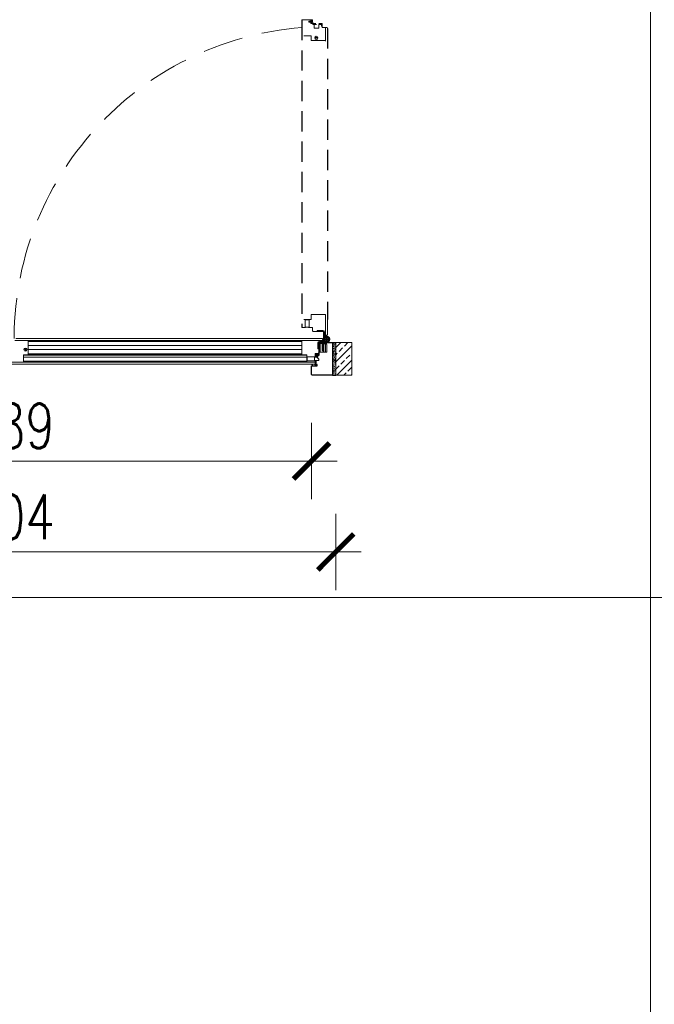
# Model space of a CAD drawing. Header units: millimetres. Extents: x 23192 to 149900, y -396339 to -79279.
# Tile 55 of 136: x 69139 to 69338, y -210744 to -210436. Entities that reach past the tile are written whole.
import ezdxf

# ---------------------------------------------------------------- set-up
doc = ezdxf.new("R2010")
doc.units = ezdxf.units.MM
for name, pattern in [('DASHDOT', [25.4, 12.7, -6.35, 0, -6.35]), ('DASHED', [19.05, 12.7, -6.35]), ('HIDDENX2', [19.05, 12.7, -6.35])]:
    doc.linetypes.add(name, pattern=pattern)
doc.layers.get('0').update_dxf_attribs({"lineweight": 0})
for name, color, linetype, lineweight in [('! Ślusarka opisy', 2, 'Continuous', 15), ('0_LEGENDA', 7, 'Continuous', 13), ('Drzwi - hatch', 8, 'Continuous', 5), ('Drzwi KRAWĘDZIE', 7, 'Continuous', 20), ('Drzwi Kreskowanie', 252, 'Continuous', 5)]:
    doc.layers.add(name, color=color, linetype=linetype, lineweight=lineweight)
for name, color, linetype in [('Drzwi PRZER-DUŻA', 240, 'DASHED'), ('GRUBA', 4, 'Continuous'), ('GRUBA-2', 210, 'Continuous'), ('POMOCN-2', 13, 'Continuous'), ('SYMETRIA-DASHDOT', 6, 'DASHDOT')]:
    doc.layers.add(name, color=color, linetype=linetype)
doc.styles.add('SIMPLEX', font='simplex.shx', dxfattribs={"width": 0.77})
doc.dimstyles.new('OL PB 200', dxfattribs={"dimscale": 4, "dimtxt": 3.5, "dimasz": 0.2, "dimexe": 10, "dimexo": 10, "dimgap": 1, "dimtad": 1, "dimdec": 1, "dimrnd": 0.5, "dimzin": 9, "dimdsep": 46, "dimtxsty": 'SIMPLEX', "dimblk": 'thick_MSz', "dimcen": 0.1, "dimdle": 8, "dimse1": 1, "dimse2": 1, "dimclrd": 256, "dimclre": 256, "dimclrt": 3, "dimadec": 1, "dimazin": 2, "dimtfac": 1, "dimtdec": 1, "dimtix": 1, "dimtofl": 0, "dimtmove": 2, "dimatfit": 3, "dimldrblk": 'thick_MSz', "dimfxl": 10, "dimfxlon": 1, "dimtolj": 1, "dimlwd": -1, "dimlwe": -1, "dimarcsym": 0})

# ---------------------------------------------------------------- blocks, each defined once
blk = doc.blocks.new('thick_MSz')
for p, q in [((0, 15), (0, -15)), ((-10, 0), (10, 0))]:
    blk.add_line(p, q)
at = {"const_width": 2, "elevation": 2}
blk.add_lwpolyline([(-7.07, -7.07), (7.07, 7.07)], dxfattribs=at)
blk = doc.blocks.new('*D176')
at = {"layer": '0_LEGENDA', "transparency": 16777216}
blk.add_line((69042.89, -210574.06), (69230.09, -210574.06), dxfattribs=at)
at = {"layer": 'DEFPOINTS', "color": 0, "transparency": 16777216}
for p in [(69042.09, -210545.53), (69230.89, -210545.53), (69230.89, -210574.06)]:
    blk.add_point(p, dxfattribs=at)
at = {"layer": '0_LEGENDA', "transparency": 16777216, "xscale": 0.8, "yscale": 0.8, "zscale": 0.8, "rotation": 180}
blk.add_blockref('thick_MSz', (69042.09, -210574.06), dxfattribs=at)
at = {"layer": '0_LEGENDA', "transparency": 16777216, "xscale": 0.8, "yscale": 0.8, "zscale": 0.8}
blk.add_blockref('thick_MSz', (69230.89, -210574.06), dxfattribs=at)
at = {"layer": '0_LEGENDA', "color": 3, "transparency": 16777216, "insert": (69136.49, -210563.06), "char_height": 14, "attachment_point": 5, "style": 'SIMPLEX'}
blk.add_mtext('\\A1;189', dxfattribs=at)
blk = doc.blocks.new('*D177')
at = {"layer": '0_LEGENDA', "transparency": 16777216}
blk.add_line((69035.29, -210602.57), (69237.69, -210602.57), dxfattribs=at)
at = {"layer": 'DEFPOINTS', "color": 0, "transparency": 16777216}
for p in [(69034.49, -210547.14), (69238.49, -210547.14), (69238.49, -210602.57)]:
    blk.add_point(p, dxfattribs=at)
at = {"layer": '0_LEGENDA', "transparency": 16777216, "xscale": 0.8, "yscale": 0.8, "zscale": 0.8, "rotation": 180}
blk.add_blockref('thick_MSz', (69034.49, -210602.57), dxfattribs=at)
at = {"layer": '0_LEGENDA', "transparency": 16777216, "xscale": 0.8, "yscale": 0.8, "zscale": 0.8}
blk.add_blockref('thick_MSz', (69238.49, -210602.57), dxfattribs=at)
at = {"layer": '0_LEGENDA', "color": 3, "transparency": 16777216, "insert": (69136.49, -210591.57), "char_height": 14, "attachment_point": 5, "style": 'SIMPLEX'}
blk.add_mtext('\\A1;204', dxfattribs=at)

msp = doc.modelspace()

# ---------------------------------------------------------------- hatches: boundary and pattern name
at = {"layer": 'Drzwi - hatch'}
h = msp.add_hatch(dxfattribs=at)
h.set_pattern_fill('AR-CONC', color=256, scale=0.003, angle=180)
h.set_pattern_definition([(230, (67968.86474, -206261.44695), (-0.546554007, 0.047817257), [0.05715, -0.62865]), (175, (67968.86474, -206261.44695), (0.105730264, -0.573170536), [0.04572, -0.50292175]), (280.451445, (67968.8192, -206261.44296), (-0.44082374, -0.525353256), [0.048570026, -0.534270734]), (226.1842, (67968.86474, -206261.59935), (-0.81323712, 0.12612698), [0.085725, -0.942975]), (276.635558, (67968.797, -206261.5888), (-0.7122124, -0.74227837), [0.07285507, -0.80140682]), (171.184151, (67968.8647, -206261.59935), (-0.7122124, -0.74227837), [0.0685799, -0.7543792]), (201, (67968.78854, -206261.56125), (-0.454843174, 0.306795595), [0.05715, -0.62865]), (146, (67968.78854, -206261.56125), (-0.185406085, -0.5525639), [0.04572, -0.50292]), (251.451445, (67968.75064, -206261.5357), (-0.64024926, -0.245768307), [0.048570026, -0.53426981]), (217.5, (67968.86474, -206261.44695), (-0.00926581, -0.253665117), [0, -0.496824, 0, -0.51054, 0, -0.504825]), (187.5, (67968.86474, -206261.44695), (-0.200458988, -0.300541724), [0, -0.291084, 0, -0.485394, 0, -0.192405]), (147.5, (67969.03466, -206261.44695), (-0.4067717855, 0.017186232), [0, -0.1905, 0, -0.59436, 0, -0.78867]), (137.5, (67969.11086, -206261.44695), (-0.444387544, -0.076279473), [0, -0.24765, 0, -0.394716, 0, -0.56007])])
h.paths.add_polyline_path([(69238.493, -210546.937), (69237.493, -210546.937), (69237.493, -210536.937), (69238.493, -210536.937)])
h = msp.add_hatch(dxfattribs=at)
h.set_pattern_fill('ANSI33', color=256, scale=0.5, angle=180)
h.set_pattern_definition([(225, (68972.912, -206520.485), (2.245064, -2.245064), []), (225, (68970.667, -206520.485), (2.245064, -2.245064), [1.5875, -0.79375])])
h.paths.add_polyline_path([(69243.493, -210547.137), (69243.493, -210536.937), (69238.493, -210536.937), (69238.493, -210547.137)])
at = {"layer": 'Drzwi Kreskowanie'}
h = msp.add_hatch(dxfattribs=at)
h.set_pattern_fill('ANSI37', color=256, scale=0.05, angle=450, style=0)
h.set_pattern_definition([(225, (68548.09323, -204538.87423), (-0.1122532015, 0.1122532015), []), (135, (68548.09323, -204538.87423), (0.1122532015, 0.1122532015), [])])
h.paths.add_polyline_path([(69233.343, -210539.437), (69233.543, -210539.437), (69233.543, -210538.437), (69233.343, -210538.437)])
h = msp.add_hatch(dxfattribs=at)
h.set_pattern_fill('ANSI37', color=256, scale=0.05, angle=450, style=0)
h.set_pattern_definition([(135, (67127.3771, -206521.41694), (-0.1122532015, -0.1122532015), []), (225, (67127.3771, -206521.41694), (0.1122532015, -0.1122532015), [])])
h.paths.add_polyline_path([(69232.148, -210543.337), (69232.348, -210543.337), (69232.348, -210542.537), (69232.298, -210542.537), (69232.298, -210542.837), (69232.148, -210542.837)])

# ---------------------------------------------------------------- linework, layer by layer
at = {"layer": '! Ślusarka opisy', "linetype": 'HIDDENX2'}
msp.add_arc((69235.643, -210535.887), 98.075, 94.53231, 180.93925, dxfattribs=at)
for p, q in [((69227.993, -210435.687), (69230.593, -210435.687)), ((69230.693, -210436.887), (69230.693, -210435.687)), ((69230.693, -210436.887), (69232.212, -210436.887)), ((69233.147, -210436.887), (69234.193, -210436.887)), ((69234.193, -210438.087), (69234.193, -210437.087)), ((69234.193, -210437.737), (69234.193, -210438.087)), ((69234.193, -210438.087), (69235.573, -210438.087)), ((69234.193, -210438.087), (69235.573, -210438.087)), ((69235.293, -210438.087), (69235.293, -210442.437)), ((69138.163, -210535.637), (69229.393, -210535.637)), ((69137.843, -210536.237), (69142.193, -210536.237)), ((69234.393, -210536.237), (69137.843, -210536.237)), ((69135.443, -210543.037), (69231.993, -210543.037)), ((69135.543, -210543.637), (69231.893, -210543.637))]:
    msp.add_line(p, q)
at = {"ltscale": 0.2}
for p, q in [((69141.993, -210540.437), (69227.893, -210540.436)), ((69141.993, -210540.737), (69228.393, -210540.737))]:
    msp.add_line(p, q, dxfattribs=at)
for points in [[(69235.293, -210440.737), (69235.293, -210440.737), (69235.293, -210442.237), (69230.793, -210442.237), (69230.793, -210440.737), (69228.493, -210440.737)], [(69235.293, -210534.637), (69235.293, -210528.137), (69230.793, -210528.137), (69230.793, -210529.637), (69228.493, -210529.637)], [(69140.493, -210536.237), (69140.493, -210536.237), (69141.993, -210536.237), (69141.993, -210540.737), (69140.493, -210540.737), (69140.493, -210543.037)], [(69234.393, -210536.237), (69227.893, -210536.237), (69227.893, -210540.737), (69229.393, -210540.737), (69229.393, -210543.037)]]:
    msp.add_lwpolyline(points)
for points in [[(69234.993, -210534.637), (69235.573, -210534.637, 0.4142136), (69235.893, -210534.317), (69235.893, -210529.637)], [(69227.893, -210532.137, 0.4142136), (69227.993, -210532.237), (69228.993, -210532.237)], [(69229.993, -210532.237), (69231.193, -210532.237), (69231.193, -210533.117, 0.4142136), (69231.513, -210533.437), (69232.693, -210533.437)], [(69234.393, -210536.537), (69234.393, -210535.957, 0.4142136), (69234.073, -210535.637), (69229.393, -210535.637)], [(69231.993, -210541.537), (69231.993, -210540.337), (69232.873, -210540.337, 0.4142136), (69233.193, -210540.017), (69233.193, -210538.837)], [(69231.893, -210543.637, 0.4142136), (69231.993, -210543.537), (69231.993, -210542.537)]]:
    msp.add_lwpolyline(points, format="xyb")
msp.add_lwpolyline([(69140.493, -210540.887), (69229.393, -210540.886)], dxfattribs=at)
for centre in [(69232.393, -210441.387), (69141.143, -210539.137)]:
    msp.add_circle(centre, 0.5)
for centre, radius, start, end in [((69227.993, -210435.787), 0.1, 90, 179.99979), ((69235.573, -210438.407), 0.32, 0, 90)]:
    msp.add_arc(centre, radius, start, end)
at = {"layer": '0_LEGENDA', "linetype": 'ByBlock', "ltscale": 5}
for p, q in [((69337.272, -211346.755), (69337.272, -210174.457)), ((67487.721, -210616.853), (76925.314, -210616.848))]:
    msp.add_line(p, q, dxfattribs=at)
at = {"layer": 'Drzwi KRAWĘDZIE'}
for p, q in [((69230.082, -210436.316), (69230.082, -210436.249)), ((69230.153, -210436.131), (69230.084, -210436.244)), ((69230.084, -210436.322), (69230.165, -210436.442)), ((69230.256, -210436.126), (69230.162, -210436.126)), ((69230.278, -210436.447), (69230.174, -210436.447)), ((69230.204, -210436.196), (69230.264, -210436.144)), ((69230.361, -210436.188), (69230.204, -210436.196)), ((69230.283, -210436.43), (69230.204, -210436.353)), ((69230.204, -210436.353), (69230.353, -210436.359)), ((69230.353, -210436.359), (69230.423, -210436.444)), ((69230.427, -210436.129), (69230.361, -210436.188)), ((69230.517, -210436.447), (69230.431, -210436.447)), ((69230.494, -210436.127), (69230.434, -210436.127)), ((69230.454, -210436.205), (69230.502, -210436.145)), ((69230.693, -210436.205), (69230.454, -210436.205)), ((69230.524, -210436.428), (69230.454, -210436.362)), ((69230.454, -210436.362), (69230.693, -210436.362)), ((69230.693, -210436.205), (69230.693, -210435.741)), ((69230.693, -210436.757), (69230.693, -210436.362)), ((69230.693, -210436.447), (69230.693, -210436.757)), ((69230.732, -210436.8), (69231.573, -210436.887)), ((69230.792, -210435.687), (69230.747, -210435.687)), ((69230.792, -210436.689), (69230.792, -210435.799)), ((69230.811, -210436.71), (69231.027, -210436.733)), ((69230.875, -210435.883), (69230.812, -210435.793)), ((69230.903, -210435.827), (69230.839, -210435.715)), ((69230.946, -210436.479), (69230.946, -210436.486)), ((69230.949, -210436.47), (69231.043, -210436.308)), ((69231.044, -210436.591), (69230.952, -210436.499)), ((69231.126, -210435.693), (69230.977, -210435.839)), ((69231.015, -210436.458), (69231.03, -210436.42)), ((69231.123, -210435.788), (69231.017, -210435.89)), ((69231.102, -210436.57), (69231.021, -210436.489)), ((69231.03, -210436.42), (69231.072, -210436.333)), ((69231.051, -210436.711), (69231.051, -210436.607)), ((69231.052, -210436.279), (69231.052, -210436.078)), ((69231.07, -210436.06), (69231.095, -210436.06)), ((69231.072, -210436.333), (69231.094, -210436.295)), ((69231.1, -210436.273), (69231.1, -210436.124)), ((69231.102, -210436.57), (69231.102, -210436.682)), ((69231.117, -210436.118), (69231.116, -210436.118)), ((69231.123, -210436.042), (69231.123, -210435.788)), ((69231.123, -210436.124), (69231.123, -210436.374)), ((69231.584, -210436.788), (69231.132, -210436.718)), ((69231.158, -210436.409), (69231.158, -210436.409)), ((69231.193, -210436.373), (69231.193, -210435.713)), ((69231.193, -210436.374), (69231.193, -210435.713)), ((69231.293, -210436.882), (69231.293, -210437.182)), ((69232.421, -210437.182), (69231.293, -210437.182)), ((69231.293, -210437.182), (69232.358, -210437.182)), ((69231.621, -210436.83), (69231.621, -210436.844)), ((69231.693, -210437.182), (69231.693, -210438.382)), ((69231.793, -210436.887), (69231.793, -210437.182)), ((69234.013, -210437.182), (69233.147, -210437.182)), ((69233.192, -210437.182), (69233.192, -210438.382)), ((69233.192, -210438.382), (69231.693, -210438.382)), ((69228.883, -210529.737), (69230.103, -210529.737)), ((69232.693, -210533.137), (69232.693, -210533.437)), ((69232.693, -210533.137), (69234.493, -210533.137)), ((69232.693, -210533.437), (69234.493, -210533.437)), ((69234.693, -210535.887), (69234.693, -210533.637)), ((69234.693, -210535.887), (69234.693, -210536.537)), ((69234.993, -210535.887), (69234.993, -210533.637)), ((69235.643, -210534.937), (69234.993, -210534.937)), ((69235.079, -210535.237), (69234.993, -210535.237)), ((69235.043, -210535.15), (69235.165, -210535.446)), ((69235.393, -210535.837), (69235.556, -210535.837)), ((69235.393, -210535.937), (69235.393, -210535.837)), ((69235.393, -210535.837), (69235.556, -210535.837)), ((69235.393, -210535.937), (69235.393, -210535.837)), ((69235.556, -210535.937), (69235.393, -210535.937)), ((69235.556, -210535.937), (69235.393, -210535.937)), ((69235.593, -210535.8), (69235.593, -210535.637)), ((69235.593, -210535.637), (69235.693, -210535.637)), ((69235.593, -210535.637), (69235.693, -210535.637)), ((69235.593, -210535.8), (69235.593, -210535.637)), ((69235.593, -210536.137), (69235.593, -210535.974)), ((69235.593, -210536.137), (69235.593, -210535.974)), ((69235.693, -210535.637), (69235.693, -210535.8)), ((69235.693, -210535.637), (69235.693, -210535.8)), ((69235.693, -210535.974), (69235.693, -210536.137)), ((69235.693, -210535.974), (69235.693, -210536.137)), ((69235.73, -210535.837), (69235.893, -210535.837)), ((69235.73, -210535.837), (69235.893, -210535.837)), ((69235.893, -210535.937), (69235.73, -210535.937)), ((69235.893, -210535.937), (69235.73, -210535.937)), ((69235.893, -210535.837), (69235.893, -210535.937)), ((69235.893, -210535.837), (69235.893, -210535.937)), ((69141.993, -210536.537), (69227.893, -210536.537)), ((69141.993, -210537.837), (69227.893, -210537.837)), ((69141.993, -210539.137), (69227.893, -210539.137)), ((69232.893, -210538.837), (69232.893, -210537.037)), ((69232.893, -210538.837), (69233.193, -210538.837)), ((69233.193, -210538.837), (69233.193, -210537.037)), ((69235.643, -210536.537), (69233.393, -210536.537)), ((69235.643, -210536.837), (69233.393, -210536.837)), ((69233.593, -210539.937), (69233.593, -210537.434)), ((69235.593, -210537.237), (69233.79, -210537.237)), ((69234.193, -210537.313), (69234.493, -210537.313)), ((69234.193, -210537.313), (69234.193, -210539.393)), ((69234.493, -210537.237), (69234.493, -210539.637)), ((69234.793, -210537.237), (69234.793, -210539.637)), ((69234.793, -210537.313), (69234.793, -210539.937)), ((69234.793, -210537.313), (69235.293, -210537.313)), ((69234.906, -210536.487), (69235.202, -210536.365)), ((69234.993, -210536.451), (69234.993, -210536.537)), ((69235.293, -210537.313), (69235.293, -210539.937)), ((69235.693, -210536.137), (69235.593, -210536.137)), ((69235.693, -210536.137), (69235.593, -210536.137)), ((69235.593, -210536.937), (69235.593, -210537.537)), ((69235.593, -210537.537), (69235.743, -210537.537)), ((69235.743, -210537.537), (69235.743, -210539.937)), ((69229.393, -210541.487), (69140.493, -210541.487)), ((69229.493, -210542.647), (69229.493, -210541.427)), ((69232.094, -210540.366), (69232.094, -210540.383)), ((69232.098, -210540.738), (69232.098, -210540.783)), ((69232.098, -210541.537), (69232.098, -210541.237)), ((69232.098, -210541.237), (69232.298, -210541.237)), ((69232.098, -210541.437), (69232.298, -210541.437)), ((69232.103, -210540.404), (69232.25, -210540.553)), ((69232.784, -210540.337), (69232.123, -210540.337)), ((69232.237, -210540.627), (69232.125, -210540.691)), ((69232.616, -210540.837), (69232.152, -210540.837)), ((69232.198, -210540.407), (69232.301, -210540.513)), ((69232.452, -210540.407), (69232.198, -210540.407)), ((69232.294, -210540.655), (69232.203, -210540.718)), ((69233.099, -210540.738), (69232.209, -210540.738)), ((69232.298, -210541.537), (69232.298, -210541.237)), ((69232.47, -210540.46), (69232.47, -210540.435)), ((69232.69, -210540.478), (69232.488, -210540.478)), ((69232.528, -210540.413), (69232.528, -210540.414)), ((69232.534, -210540.407), (69232.784, -210540.407)), ((69232.684, -210540.43), (69232.534, -210540.43)), ((69232.536, -210541.274), (69232.536, -210541.368)), ((69232.537, -210541.036), (69232.537, -210541.096)), ((69232.54, -210541.103), (69232.598, -210541.169)), ((69232.541, -210541.377), (69232.654, -210541.446)), ((69232.616, -210541.076), (69232.555, -210541.028)), ((69232.607, -210541.326), (69232.555, -210541.266)), ((69232.598, -210541.169), (69232.607, -210541.326)), ((69232.616, -210540.837), (69232.616, -210541.076)), ((69232.727, -210541.448), (69232.66, -210541.448)), ((69232.744, -210540.458), (69232.706, -210540.436)), ((69232.881, -210540.581), (69232.719, -210540.487)), ((69232.733, -210541.446), (69232.853, -210541.365)), ((69232.831, -210540.5), (69232.744, -210540.458)), ((69232.764, -210541.326), (69232.77, -210541.177)), ((69232.841, -210541.247), (69232.764, -210541.326)), ((69232.77, -210541.177), (69232.854, -210541.107)), ((69232.773, -210541.076), (69232.773, -210540.837)), ((69233.167, -210540.837), (69232.773, -210540.837)), ((69232.839, -210541.006), (69232.773, -210541.076)), ((69232.819, -210540.372), (69232.819, -210540.372)), ((69232.868, -210540.515), (69232.831, -210540.5)), ((69232.857, -210541.252), (69232.857, -210541.356)), ((69232.858, -210540.837), (69233.167, -210540.837)), ((69232.858, -210541.013), (69232.858, -210541.099)), ((69232.89, -210540.584), (69232.897, -210540.584)), ((69232.981, -210540.428), (69232.9, -210540.509)), ((69233.002, -210540.486), (69232.91, -210540.578)), ((69232.981, -210540.428), (69233.092, -210540.428)), ((69233.122, -210540.479), (69233.018, -210540.479)), ((69233.121, -210540.719), (69233.143, -210540.503)), ((69233.198, -210539.946), (69233.128, -210540.398)), ((69233.21, -210540.798), (69233.298, -210539.957)), ((69233.241, -210539.909), (69233.255, -210539.909)), ((69235.743, -210539.937), (69233.293, -210539.937)), ((69234.193, -210539.393), (69234.493, -210539.393)), ((69234.493, -210539.637), (69234.793, -210539.637)), ((69234.793, -210539.937), (69235.293, -210539.937)), ((69229.393, -210542.737), (69140.493, -210542.737)), ((69230.993, -210543.828), (69230.993, -210543.637)), ((69231.176, -210544.004), (69230.993, -210543.828)), ((69230.993, -210544.237), (69231.176, -210544.004)), ((69232.693, -210544.237), (69230.993, -210544.237)), ((69231.008, -210543.637), (69231.038, -210543.768)), ((69231.244, -210543.999), (69231.048, -210543.821)), ((69231.096, -210544.187), (69231.244, -210543.999)), ((69231.468, -210544.187), (69231.096, -210544.187)), ((69231.468, -210544.187), (69231.096, -210544.187)), ((69232.254, -210544.047), (69231.468, -210544.187)), ((69232.254, -210544.047), (69231.468, -210544.187)), ((69232.306, -210544.089), (69231.753, -210544.187)), ((69232.306, -210544.089), (69231.753, -210544.187)), ((69232.297, -210544.187), (69231.753, -210544.187)), ((69232.297, -210544.187), (69231.753, -210544.187)), ((69232.121, -210543.887), (69232.061, -210543.876)), ((69232.098, -210542.537), (69232.098, -210542.837)), ((69232.098, -210542.637), (69232.298, -210542.637)), ((69232.098, -210542.837), (69232.298, -210542.837)), ((69232.254, -210544.047), (69232.121, -210543.887)), ((69232.31, -210544.037), (69232.144, -210543.837)), ((69232.306, -210544.089), (69232.297, -210544.187)), ((69232.306, -210544.089), (69232.297, -210544.187)), ((69232.298, -210542.537), (69232.298, -210542.837)), ((69232.328, -210543.837), (69232.31, -210544.037)), ((69232.378, -210543.841), (69232.348, -210544.187)), ((69232.643, -210544.187), (69232.348, -210544.187)), ((69232.643, -210544.187), (69232.348, -210544.187)), ((69232.643, -210543.837), (69232.643, -210544.187))]:
    msp.add_line(p, q, dxfattribs=at)
for points in [[(69233.743, -210436.887), (69234.193, -210436.887), (69234.193, -210437.737), (69234.013, -210437.737), (69234.013, -210437.182)], [(69233.593, -210539.937), (69233.293, -210539.937), (69233.293, -210536.937), (69235.593, -210536.937), (69235.593, -210537.237)], [(69232.148, -210542.837), (69232.148, -210543.337), (69232.348, -210543.337), (69232.348, -210542.537)]]:
    msp.add_lwpolyline(points, dxfattribs=at)
for points in [[(69230.103, -210529.737), (69230.103, -210532.037), (69228.883, -210532.037), (69228.883, -210529.737), (69228.983, -210529.637), (69230.003, -210529.637)], [(69233.543, -210538.437), (69233.343, -210538.437), (69233.343, -210539.437), (69233.543, -210539.437)], [(69243.493, -210536.937), (69238.493, -210536.937), (69238.493, -210547.137), (69243.493, -210547.137)], [(69229.493, -210541.427), (69231.793, -210541.427), (69231.793, -210542.647), (69229.493, -210542.647), (69229.393, -210542.547), (69229.393, -210541.527)], [(69231.793, -210541.537), (69232.593, -210541.537), (69233.193, -210542.137), (69233.193, -210542.537), (69231.793, -210542.537)]]:
    msp.add_lwpolyline(points, close=True, dxfattribs=at)
msp.add_circle((69235.643, -210535.887), 0.6, dxfattribs=at)
msp.add_circle((69235.643, -210535.887), 0.6, dxfattribs=at)
for centre, radius, start, end in [((69230.093, -210436.249), 0.0108, 147.83568, 180), ((69230.093, -210436.316), 0.0108, 180, 214.10849), ((69230.162, -210436.137), 0.0108, 90, 147.83568), ((69230.174, -210436.436), 0.0108, 214.10849, 270), ((69230.256, -210436.137), 0.0108, 317.87426, 90), ((69230.274, -210436.436), 0.0112, 289.68235, 32.81299), ((69230.431, -210436.436), 0.0108, 221.62168, 270), ((69230.434, -210436.137), 0.0108, 90, 131.09359), ((69230.494, -210436.137), 0.0108, 317.3652, 90), ((69230.517, -210436.436), 0.0108, 270, 47.40765), ((69230.747, -210435.741), 0.0542, 90, 180), ((69230.736, -210436.757), 0.0434, 180, 264.06012), ((69230.792, -210435.741), 0.0542, 29.50127, 90), ((69230.803, -210435.799), 0.0108, 35.17592, 180), ((69230.814, -210436.689), 0.0217, 180, 264.06012), ((69230.948, -210435.838), 0.0858, 211.7271, 322.76557), ((69230.945, -210435.801), 0.0496, 211.7271, 322.76557), ((69230.964, -210436.479), 0.0181, 149.91702, 180), ((69230.964, -210436.486), 0.0181, 180, 224.98805), ((69231.041, -210436.469), 0.0289, 157.1749, 224.98805), ((69231.029, -210436.711), 0.0217, 264.06012, 359.80544), ((69231.022, -210436.611), 0.0294, 7.56548, 48.0692), ((69230.981, -210436.271), 0.0716, 329.187, 353.94587), ((69231.07, -210436.078), 0.0181, 90, 180), ((69231.057, -210436.273), 0.0434, 329.91702, 0), ((69231.096, -210436.031), 0.029, 267.58601, 337.95898), ((69231.115, -210436.139), 0.0216, 87.29636, 134.37699), ((69231.138, -210436.682), 0.0361, 180, 261.18957), ((69231.117, -210436.124), 0.00614, 0, 90), ((69231.158, -210436.374), 0.0351, 180, 270), ((69231.147, -210435.713), 0.0289, 90, 136.05357), ((69231.158, -210436.374), 0.0351, 270, 0), ((69231.577, -210436.844), 0.0434, 264.06012, 0), ((69231.577, -210436.83), 0.0434, 0, 81.18957), ((69234.493, -210533.637), 0.5, 0, 90), ((69234.493, -210533.637), 0.2, 0, 90), ((69235.643, -210535.887), 0.95, 180, 129.15831), ((69235.643, -210535.887), 0.95, 180, 129.15831), ((69235.643, -210535.887), 0.95, 270, 219.15831), ((69235.643, -210535.887), 0.95, 270, 219.15831), ((69235.643, -210535.887), 0.65, 180, 137.29129), ((69235.643, -210535.887), 0.65, 270, 227.29129), ((69235.643, -210535.887), 0.1, 120, 150), ((69235.643, -210535.887), 0.1, 120, 150), ((69235.643, -210535.887), 0.1, 210, 240), ((69235.643, -210535.887), 0.1, 210, 240), ((69235.643, -210535.887), 0.1, 30, 60), ((69235.643, -210535.887), 0.1, 30, 60), ((69235.643, -210535.887), 0.1, 300, 330), ((69235.643, -210535.887), 0.1, 300, 330), ((69233.393, -210537.037), 0.5, 90, 180), ((69233.393, -210537.037), 0.2, 90, 180), ((69233.665, -210537.31), 0.144, 30.24838, 239.75162), ((69232.123, -210540.366), 0.0289, 90, 180), ((69232.123, -210540.383), 0.0289, 180, 226.05357), ((69232.152, -210540.738), 0.0542, 119.50127, 180), ((69232.152, -210540.783), 0.0542, 180, 270), ((69232.209, -210540.727), 0.0108, 125.17592, 270), ((69232.211, -210540.585), 0.0496, 301.7271, 52.76557), ((69232.249, -210540.582), 0.0858, 301.7271, 52.76557), ((69232.441, -210540.434), 0.029, 357.58601, 67.95898), ((69232.488, -210540.46), 0.0181, 180, 270), ((69232.534, -210540.413), 0.00614, 90, 180), ((69232.55, -210540.415), 0.0216, 177.29636, 224.37699), ((69232.547, -210541.274), 0.0108, 47.87426, 180), ((69232.547, -210541.368), 0.0108, 180, 237.83568), ((69232.548, -210541.036), 0.0108, 47.3652, 180), ((69232.548, -210541.096), 0.0108, 180, 221.09359), ((69232.66, -210541.437), 0.0108, 237.83568, 270), ((69232.684, -210540.473), 0.0434, 59.91702, 90), ((69232.682, -210540.549), 0.0716, 59.187, 83.94587), ((69232.727, -210541.437), 0.0108, 270, 304.10849), ((69232.784, -210540.372), 0.0351, 0, 90), ((69232.784, -210540.372), 0.0351, 270, 0), ((69232.847, -210541.013), 0.0108, 0, 137.40765), ((69232.847, -210541.256), 0.0112, 19.68235, 122.81299), ((69232.847, -210541.356), 0.0108, 304.10849, 0), ((69232.847, -210541.099), 0.0108, 311.62168, 0), ((69232.879, -210540.489), 0.0289, 247.1749, 314.98805), ((69232.89, -210540.566), 0.0181, 239.91702, 270), ((69232.897, -210540.566), 0.0181, 270, 314.98805), ((69233.022, -210540.508), 0.0294, 97.56548, 138.0692), ((69233.092, -210540.392), 0.0361, 270, 351.18957), ((69233.099, -210540.717), 0.0217, 270, 354.06012), ((69233.122, -210540.501), 0.0217, 354.06012, 89.80544), ((69233.167, -210540.794), 0.0434, 270, 354.06012), ((69233.241, -210539.953), 0.0434, 90, 171.18957), ((69233.255, -210539.953), 0.0434, 354.06012, 90), ((69231.499, -210544.422), 0.8, 101.00323, 125.15115), ((69231.525, -210544.398), 0.749, 44.28419, 129.57461), ((69231.587, -210544.366), 0.732, 46.28614, 84.99461)]:
    msp.add_arc(centre, radius, start, end, dxfattribs=at)
at = {"layer": 'Drzwi PRZER-DUŻA', "ltscale": 0.5}
for p, q in [((69227.893, -210435.787), (69227.893, -210532.137)), ((69235.893, -210438.407), (69235.893, -210529.637))]:
    msp.add_line(p, q, dxfattribs=at)
at = {"layer": 'GRUBA'}
msp.add_lwpolyline([(69232.098, -210541.537), (69232.098, -210540.837), (69233.293, -210540.837), (69233.293, -210539.436), (69233.293, -210539.436), (69233.293, -210539.437), (69233.543, -210539.437), (69233.543, -210538.437), (69233.293, -210538.437), (69233.293, -210537.437), (69233.293, -210537.437), (69233.293, -210536.937), (69237.493, -210536.937), (69237.493, -210547.137), (69231.213, -210547.137, -0.4142136), (69230.893, -210546.817), (69230.893, -210544.237), (69232.693, -210544.237), (69232.693, -210543.837), (69232.098, -210543.837), (69232.098, -210543.337), (69232.348, -210543.337), (69232.348, -210542.537)], format="xyb", dxfattribs=at)
at = {"layer": 'GRUBA-2'}
for p, q in [((69232.655, -210441.387), (69232.117, -210441.387)), ((69232.393, -210441.627), (69232.393, -210441.147)), ((69141.383, -210539.137), (69140.903, -210539.137)), ((69141.143, -210538.875), (69141.143, -210539.413))]:
    msp.add_line(p, q, dxfattribs=at)
at = {"layer": 'POMOCN-2'}
for p, q in [((69237.493, -210536.937), (69238.493, -210536.937)), ((69237.493, -210547.137), (69238.493, -210547.137))]:
    msp.add_line(p, q, dxfattribs=at)
at = {"layer": 'SYMETRIA-DASHDOT'}
for p, q in [((69235.986, -210535.887), (69235.3, -210535.887)), ((69235.3, -210535.887), (69235.986, -210535.887)), ((69235.643, -210535.544), (69235.643, -210536.23)), ((69235.643, -210535.544), (69235.643, -210536.23))]:
    msp.add_line(p, q, dxfattribs=at)

# ---------------------------------------------------------------- dimensions: what is measured, and where the dimension line sits
at = {"layer": '0_LEGENDA', "color": 7}
for base, p1, p2, picture, middle in [((69238.493, -210602.571), (69034.488, -210547.137), (69238.493, -210547.137), '*D177', (69136.491, -210591.571)), ((69230.893, -210574.057), (69042.088, -210545.527), (69230.893, -210545.527), '*D176', (69136.491, -210563.057))]:
    dim = msp.add_linear_dim(base=base, p1=p1, p2=p2, dimstyle='OL PB 200', dxfattribs=at)
    dim.commit()
    dim.dimension.update_dxf_attribs({"geometry": picture, "text_midpoint": middle})

doc.saveas('drawing.dxf')
